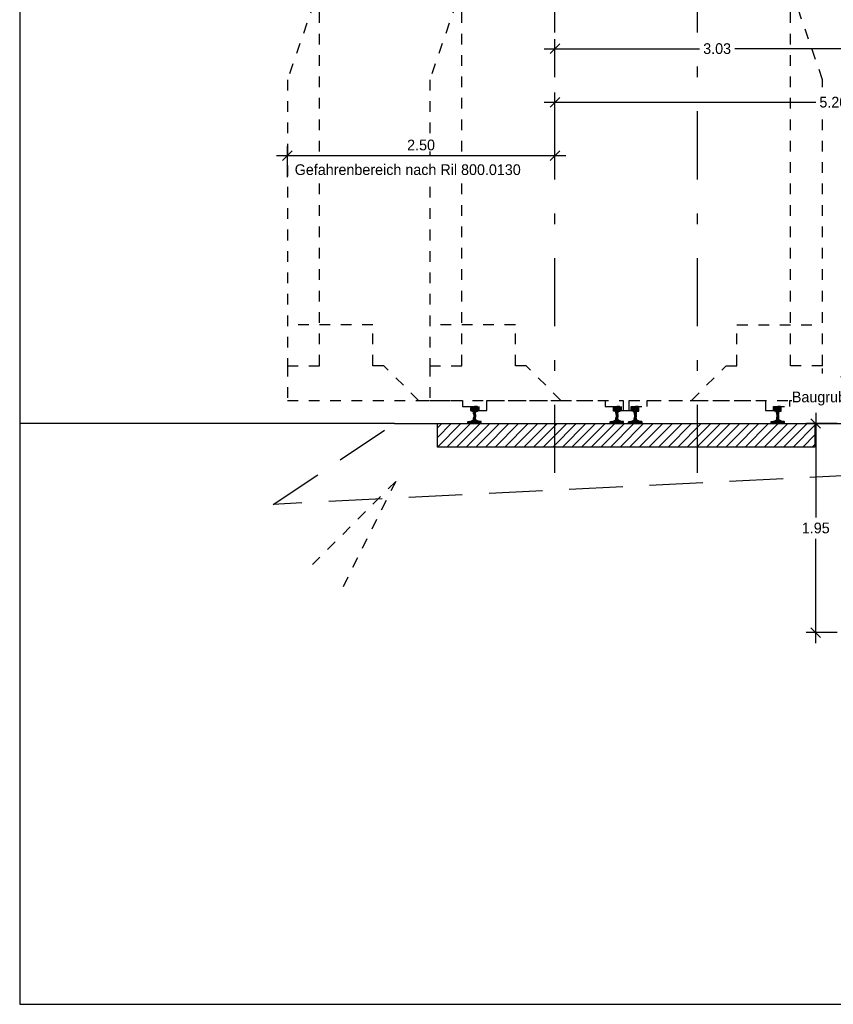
# Model space of a CAD drawing. Header units: metres. Extents: x -8 to 484, y -254 to 116.
# Tile 23 of 172: x 0 to 7.6, y 19.35 to 28.54. Entities that reach past the tile are written whole.
import ezdxf

# ---------------------------------------------------------------- set-up
doc = ezdxf.new("R2010")
doc.units = ezdxf.units.M
doc.linetypes.add('STRICHLINIE', pattern=[0.75, 0.5, -0.25])
doc.linetypes.add('STRICHPUNKT', pattern=[25.4, 12.7, -6.35, 0, -6.35])
doc.layers.add('GTU_A_Ansichtsfenster', color=6, linetype='Continuous', plot=False)
for name, color, linetype in [('GTU_A_Druckbereich', 7, 'STRICHPUNKT'), ('GTU_A_Gleisachse', 7, 'STRICHPUNKT'), ('GTU_A_Lichtraumprofil', 252, 'Continuous'), ('GTU_B', 253, 'Continuous'), ('GTU_P_Baugrube_Bemaßung', 11, 'Continuous'), ('GTU_P_Baugrube_Beschriftung', 11, 'Continuous'), ('GTU_P_Bemaßung', 1, 'Continuous'), ('GTU_P_Dritter', 191, 'Continuous'), ('GTU_P_Dritter_Bemaßung', 191, 'Continuous')]:
    doc.layers.add(name, color=color, linetype=linetype)
doc.styles.add('PROVI', font='PROVI.SHX')
doc.dimstyles.new('1zu50', dxfattribs={"dimscale": 0.5, "dimtxt": 0.2, "dimasz": 0.18, "dimexe": 0.18, "dimexo": 0.02, "dimgap": 0.09, "dimtad": 0, "dimtih": 1, "dimtoh": 1, "dimzin": 4, "dimdsep": 46, "dimtxsty": 'PROVI', "dimblk1": 'OBLIQUE', "dimblk2": 'OBLIQUE', "dimsah": 1, "dimcen": 0.3, "dimdle": 0.2, "dimclrd": 256, "dimclre": 256, "dimclrt": 256, "dimadec": 0, "dimazin": 0, "dimtfac": 1, "dimtdec": 4, "dimtofl": 0, "dimtmove": 2, "dimatfit": 3, "dimldrblk": 'NONE', "dimfxl": 0.4, "dimfxlon": 1, "dimtfill": 1, "dimtfillclr": 256, "dimtolj": 1, "dimtzin": 0, "dimlwd": -1, "dimlwe": -1, "dimarcsym": 0})

# ---------------------------------------------------------------- blocks, each defined once
blk = doc.blocks.new('Lira_250m GC mit_Ola')
at = {"layer": 'GTU_A_Lichtraumprofil', "linetype": 'ByBlock', "lineweight": -3, "ltscale": 5}
blk.add_line((-1.1245, 4.2809), (-1.3245, 4.2809), dxfattribs=at)
at = {"layer": 'GTU_A_Lichtraumprofil', "linetype": 'STRICHLINIE', "ltscale": 0.2}
for points in [[(2.26, 4.9), (2.26, 5.85), (1.86, 6.15), (0.75, 6.15), (-0.36, 6.15), (-0.76, 5.85), (-0.76, 4.9)], [(2.22, 4.9), (2.22, 5.35), (1.82, 5.65), (0.75, 5.65), (-0.32, 5.65), (-0.72, 5.35), (-0.72, 4.9)], [(0.75, 0.055), (1.3875, 0.055), (1.3875, -0.038), (1.4625, -0.038), (1.4625, 0), (1.6125, 0), (1.6125, 0.055), (2.025, 0.055), (3.25, 0.055), (3.25, 0.38), (3.25, 3.05), (2.61, 4.9), (-1.11, 4.9), (-1.75, 3.05), (-1.75, 0.38), (-1.75, 0.055), (-0.525, 0.055), (-0.1125, 0.055), (-0.1125, 0), (0.0375, 0), (0.0375, -0.038), (0.1125, -0.038), (0.1125, 0.055), (0.75, 0.055)], [(-1.75, 0.38), (-1.45, 0.38), (-1.45, 3.9172)], [(3.25, 0.38), (2.95, 0.38), (2.95, 3.9172)], [(-0.525, 0.055), (-0.85, 0.38), (-0.95, 0.38), (-0.95, 0.76), (-1.75, 0.76)], [(2.025, 0.055), (2.35, 0.38), (2.45, 0.38), (2.45, 0.76), (3.25, 0.76)]]:
    blk.add_lwpolyline(points, dxfattribs=at)
at = {"layer": 'GTU_A_Lichtraumprofil', "insert": (-1.0154, 4.2809), "char_height": 0.09, "width": 1.375291, "attachment_point": 4, "style": 'PROVI', "bg_fill": 3, "box_fill_scale": 1, "bg_fill_color": 256, "bg_fill_true_color": 13158600, "bg_fill_transparency": 0}
blk.add_mtext('Lichtraumprofil GC mit OLA v {\\L<} 200km/h\\Pnach Ril 800.0130', dxfattribs=at)
at = {"layer": 'GTU_A_Lichtraumprofil', "insert": (-0.66, 4.2462), "char_height": 0.07, "width": 0.018265, "attachment_point": 4, "style": 'PROVI'}
blk.add_mtext('e', dxfattribs=at)
blk = doc.blocks.new('S54')
at = {"color": 0}
for p, q in [((-0.0335, 0.1187), (0.0018, 0.154)), ((-0.0335, 0.1275), (-0.0071, 0.1539)), ((-0.0335, 0.1363), (-0.0164, 0.1534)), ((-0.0335, 0.14), (-0.0324, 0.1449)), ((-0.0335, 0.116), (-0.0335, 0.14)), ((-0.0332, 0.1123), (-0.0335, 0.116)), ((-0.0326, 0.1114), (-0.0332, 0.1123)), ((-0.0311, 0.1105), (-0.0326, 0.1114)), ((-0.0324, 0.1449), (-0.0315, 0.147)), ((-0.0322, 0.1112), (0.0105, 0.1539)), ((-0.0315, 0.147), (-0.0296, 0.1491)), ((-0.0153, 0.1048), (-0.0311, 0.1105)), ((-0.0296, 0.1491), (-0.0275, 0.1505)), ((-0.0275, 0.1505), (-0.0253, 0.1518)), ((-0.0259, 0.1086), (0.0187, 0.1531)), ((-0.0253, 0.1518), (-0.0243, 0.1521)), ((-0.0243, 0.1521), (-0.0209, 0.1529)), ((-0.0209, 0.1529), (-0.0171, 0.1533)), ((-0.0194, 0.1063), (0.0258, 0.1515)), ((-0.0171, 0.1533), (-0.014, 0.1536)), ((-0.0141, 0.1041), (-0.0153, 0.1048)), ((-0.0128, 0.1029), (-0.0141, 0.1041)), ((-0.014, 0.1536), (-0.0099, 0.1539)), ((-0.0134, 0.1034), (0.0309, 0.1477)), ((-0.0119, 0.1016), (-0.0128, 0.1029)), ((-0.0112, 0.1), (-0.0119, 0.1016)), ((-0.0105, 0.0968), (-0.0112, 0.1)), ((-0.0106, 0.0974), (0.0332, 0.1412)), ((-0.0101, 0.0951), (-0.0105, 0.0968)), ((-0.0092, 0.091), (-0.0101, 0.0951)), ((-0.0099, 0.1539), (-0.0058, 0.154)), ((-0.0091, 0.09), (0.0335, 0.1326)), ((-0.0083, 0.082), (0.0335, 0.1238)), ((-0.0058, 0.154), (-0.0026, 0.154)), ((-0.0026, 0.154), (0, 0.154)), ((0.0026, 0.154), (0, 0.154)), ((0.0058, 0.154), (0.0026, 0.154)), ((0.0099, 0.1539), (0.0058, 0.154)), ((0.0092, 0.091), (0.0101, 0.0951)), ((0.014, 0.1536), (0.0099, 0.1539)), ((0.0101, 0.0951), (0.0105, 0.0968)), ((0.0105, 0.0968), (0.0112, 0.1)), ((0.0112, 0.1), (0.0119, 0.1016)), ((0.0119, 0.1016), (0.0128, 0.1029)), ((0.0128, 0.1029), (0.0141, 0.1041)), ((0.0171, 0.1533), (0.014, 0.1536)), ((0.0141, 0.1041), (0.0153, 0.1048)), ((0.0153, 0.1048), (0.0311, 0.1105)), ((0.0209, 0.1529), (0.0171, 0.1533)), ((0.0243, 0.1521), (0.0209, 0.1529)), ((0.0253, 0.1518), (0.0243, 0.1521)), ((0.0275, 0.1505), (0.0253, 0.1518)), ((0.0296, 0.1491), (0.0275, 0.1505)), ((0.0279, 0.1093), (0.0335, 0.115)), ((0.0315, 0.147), (0.0296, 0.1491)), ((0.0311, 0.1105), (0.0326, 0.1114)), ((0.0324, 0.1449), (0.0315, 0.147)), ((0.0335, 0.14), (0.0324, 0.1449)), ((0.0326, 0.1114), (0.0332, 0.1123)), ((0.0332, 0.1123), (0.0335, 0.116)), ((0.0335, 0.116), (0.0335, 0.14)), ((-0.0625, 0.0013), (-0.0511, 0.0127)), ((-0.0625, 0.0099), (-0.0617, 0.0108)), ((-0.0625, 0), (-0.0625, 0.0099)), ((-0.0625, 0), (0.0625, 0)), ((-0.0617, 0.0108), (-0.0608, 0.0117)), ((-0.0608, 0.0117), (-0.0595, 0.012)), ((-0.0595, 0.012), (-0.0447, 0.0132)), ((-0.0549, 0), (-0.0403, 0.0146)), ((-0.0461, 0), (-0.0263, 0.0198)), ((-0.0447, 0.0132), (-0.0417, 0.0141)), ((-0.0417, 0.0141), (-0.0157, 0.0237)), ((-0.0372, 0.0001), (0.0088, 0.046)), ((-0.0283, 0.0001), (0.0095, 0.038)), ((-0.0195, 0.0001), (0.0111, 0.0307)), ((-0.0157, 0.0237), (-0.0137, 0.0249)), ((-0.0137, 0.0249), (-0.0124, 0.026)), ((-0.0124, 0.026), (-0.0119, 0.0274)), ((-0.0119, 0.0274), (-0.0109, 0.0313)), ((-0.0109, 0.0313), (-0.0096, 0.0378)), ((-0.0106, 0.0001), (0.014, 0.0247)), ((-0.0099, 0.0362), (0.008, 0.0541)), ((-0.0096, 0.0378), (-0.0088, 0.0461)), ((-0.0085, 0.0854), (-0.0092, 0.091)), ((-0.0088, 0.0462), (0.008, 0.0629)), ((-0.0088, 0.0461), (-0.008, 0.0528)), ((-0.008, 0.0786), (-0.0085, 0.0854)), ((-0.008, 0.0735), (0.0092, 0.0906)), ((-0.008, 0.0646), (0.0082, 0.0808)), ((-0.008, 0.0786), (-0.008, 0.0528)), ((-0.008, 0.0558), (0.008, 0.0718)), ((-0.0018, 0.0001), (0.0201, 0.022)), ((0.0071, 0.0001), (0.0266, 0.0197)), ((0.008, 0.0786), (0.0085, 0.0854)), ((0.008, 0.0786), (0.008, 0.0528)), ((0.0088, 0.0461), (0.008, 0.0528)), ((0.0085, 0.0854), (0.0092, 0.091)), ((0.0096, 0.0378), (0.0088, 0.0461)), ((0.0109, 0.0313), (0.0096, 0.0378)), ((0.0119, 0.0274), (0.0109, 0.0313)), ((0.0124, 0.026), (0.0119, 0.0274)), ((0.0137, 0.0249), (0.0124, 0.026)), ((0.0157, 0.0237), (0.0137, 0.0249)), ((0.0417, 0.0141), (0.0157, 0.0237)), ((0.0159, 0.0001), (0.0331, 0.0173)), ((0.0247, 0.0001), (0.0395, 0.0149)), ((0.0335, 0.0001), (0.0462, 0.0127)), ((0.0447, 0.0132), (0.0417, 0.0141)), ((0.0424, 0.0001), (0.0543, 0.012)), ((0.0595, 0.012), (0.0447, 0.0132)), ((0.0608, 0.0117), (0.0595, 0.012)), ((0.06, 0), (0.0625, 0.0025)), ((0.0617, 0.0108), (0.0608, 0.0117)), ((0.0625, 0.0099), (0.0617, 0.0108)), ((0.0618, 0.0107), (0.0618, 0.0107)), ((0.0625, 0), (0.0625, 0.0099))]:
    blk.add_line(p, q, dxfattribs=at)
blk = doc.blocks.new('_OBLIQUE')
at = {"color": 0, "linetype": 'ByBlock'}
blk.add_line((-0.5, -0.5), (0.5, 0.5), dxfattribs=at)
blk = doc.blocks.new('*D144')
at = {"layer": 'Defpoints', "color": 0, "linetype": 'Continuous'}
for p in [(2.5002, 27.2732), (2.5002, 24.9883), (5.0002, 24.9883)]:
    blk.add_point(p, dxfattribs=at)
at = {"layer": 'GTU_P_Dritter_Bemaßung'}
for p, q in [((2.5002, 27.0732), (2.5002, 27.3632)), ((5.0002, 27.0732), (5.0002, 27.3632)), ((5.1002, 27.2732), (2.4002, 27.2732))]:
    blk.add_line(p, q, dxfattribs=at)
at = {"layer": 'GTU_P_Dritter_Bemaßung', "linetype": 'Continuous', "xscale": 0.09, "yscale": 0.09, "zscale": 0.09, "rotation": 180}
blk.add_blockref('_OBLIQUE', (2.5002, 27.2732), dxfattribs=at)
at = {"layer": 'GTU_P_Dritter_Bemaßung', "linetype": 'Continuous', "xscale": 0.09, "yscale": 0.09, "zscale": 0.09}
blk.add_blockref('_OBLIQUE', (5.0002, 27.2732), dxfattribs=at)
at = {"layer": 'GTU_P_Dritter_Bemaßung', "linetype": 'Continuous', "insert": (3.7492, 27.3732), "char_height": 0.1, "attachment_point": 5, "style": 'PROVI', "bg_fill": 3, "box_fill_scale": 1.1, "bg_fill_color": 256, "bg_fill_true_color": 13158600, "bg_fill_transparency": 0}
blk.add_mtext('\\A1;2.50', dxfattribs=at)
blk = doc.blocks.new('_None')
blk = doc.blocks.new('*D145')
at = {"layer": 'Defpoints', "color": 0, "linetype": 'Continuous'}
for p in [(10.2, 27.7732), (5, 24.7732), (10.2, 24.7312)]:
    blk.add_point(p, dxfattribs=at)
at = {"layer": 'GTU_P_Dritter_Bemaßung', "linetype": 'Continuous'}
for p, q in [((5, 27.5732), (5, 27.8632)), ((10.2, 27.5732), (10.2, 27.8632)), ((4.9, 27.7732), (7.4369, 27.7732)), ((10.3, 27.7732), (7.7632, 27.7732))]:
    blk.add_line(p, q, dxfattribs=at)
at = {"layer": 'GTU_P_Dritter_Bemaßung', "linetype": 'Continuous', "xscale": 0.09, "yscale": 0.09, "zscale": 0.09, "rotation": 180}
blk.add_blockref('_OBLIQUE', (5, 27.7732), dxfattribs=at)
at = {"layer": 'GTU_P_Dritter_Bemaßung', "linetype": 'Continuous', "xscale": 0.09, "yscale": 0.09, "zscale": 0.09}
blk.add_blockref('_OBLIQUE', (10.2, 27.7732), dxfattribs=at)
at = {"layer": 'GTU_P_Dritter_Bemaßung', "linetype": 'Continuous', "insert": (7.6, 27.7732), "char_height": 0.1, "attachment_point": 5, "style": 'PROVI', "bg_fill": 3, "box_fill_scale": 1.1, "bg_fill_color": 256, "bg_fill_true_color": 13158600, "bg_fill_transparency": 0}
blk.add_mtext('\\A1;5.20', dxfattribs=at)
blk = doc.blocks.new('*D146')
at = {"layer": 'Defpoints', "color": 0, "linetype": 'Continuous'}
for p in [(8.03, 28.2732), (5, 24.7732), (8.03, 24.7732)]:
    blk.add_point(p, dxfattribs=at)
at = {"layer": 'GTU_P_Bemaßung', "linetype": 'Continuous'}
for p, q in [((5, 28.0732), (5, 28.3632)), ((8.03, 28.0732), (8.03, 28.3632)), ((4.9, 28.2732), (6.35, 28.2732)), ((8.13, 28.2732), (6.6801, 28.2732))]:
    blk.add_line(p, q, dxfattribs=at)
at = {"layer": 'GTU_P_Bemaßung', "linetype": 'Continuous', "xscale": 0.09, "yscale": 0.09, "zscale": 0.09, "rotation": 180}
blk.add_blockref('_OBLIQUE', (5, 28.2732), dxfattribs=at)
at = {"layer": 'GTU_P_Bemaßung', "linetype": 'Continuous', "xscale": 0.09, "yscale": 0.09, "zscale": 0.09}
blk.add_blockref('_OBLIQUE', (8.03, 28.2732), dxfattribs=at)
at = {"layer": 'GTU_P_Bemaßung', "linetype": 'Continuous', "insert": (6.515, 28.2732), "char_height": 0.1, "attachment_point": 5, "style": 'PROVI', "bg_fill": 3, "box_fill_scale": 1.1, "bg_fill_color": 256, "bg_fill_true_color": 13158600, "bg_fill_transparency": 0}
blk.add_mtext('\\A1;3.03', dxfattribs=at)
blk = doc.blocks.new('*D221')
at = {"layer": 'Defpoints', "color": 0, "linetype": 'Continuous'}
for p in [(7.88, 24.7732), (7.4361, 22.8207), (7.88, 22.8207)]:
    blk.add_point(p, dxfattribs=at)
at = {"layer": 'GTU_P_Baugrube_Bemaßung', "linetype": 'Continuous'}
for p, q in [((7.4361, 24.8732), (7.4361, 23.8965)), ((7.6361, 24.7732), (7.3461, 24.7732)), ((7.4361, 22.7207), (7.4361, 23.6974)), ((7.6361, 22.8207), (7.3461, 22.8207))]:
    blk.add_line(p, q, dxfattribs=at)
at = {"layer": 'GTU_P_Baugrube_Bemaßung', "linetype": 'Continuous', "xscale": 0.09, "yscale": 0.09, "zscale": 0.09}
for p, rotation in [((7.4361, 24.7732), 90), ((7.4361, 22.8207), 270)]:
    blk.add_blockref('_OBLIQUE', p, dxfattribs=dict(at, rotation=rotation))
at = {"layer": 'GTU_P_Baugrube_Bemaßung', "linetype": 'Continuous', "insert": (7.4361, 23.797), "char_height": 0.1, "attachment_point": 5, "style": 'PROVI', "bg_fill": 3, "box_fill_scale": 1.1, "bg_fill_color": 256, "bg_fill_true_color": 13158600, "bg_fill_transparency": 0}
blk.add_mtext('\\A1;1.95', dxfattribs=at)

msp = doc.modelspace()

# ---------------------------------------------------------------- hatches: boundary and pattern name
at = {"layer": 'GTU_P_Dritter'}
h = msp.add_hatch(dxfattribs=at)
h.set_pattern_fill('ANSI31', color=256, scale=0.02, style=0)
h.set_pattern_definition([(45, (-9.96015, -38.7), (-0.04490128, 0.04490128), [])])
h.paths.add_polyline_path([(7.4279, 24.7732), (3.9022, 24.7732), (3.9022, 24.5532), (7.4279, 24.5532)])

# ---------------------------------------------------------------- linework, layer by layer
at = {"layer": 'GTU_A_Druckbereich', "linetype": 'STRICHLINIE', "ltscale": 0.2}
for q in [(2.6638, 23.3847), (2.9757, 23.1599)]:
    msp.add_line((3.5123, 24.2332), q, dxfattribs=at)
at = {"layer": 'GTU_B', "linetype": 'Continuous'}
msp.add_line((3.5022, 24.7732), (0, 24.7732), dxfattribs=at)
at = {"layer": 'GTU_P_Dritter', "linetype": 'STRICHLINIE'}
msp.add_lwpolyline([(7.88, 24.2932), (2.3687, 24.0176), (3.5022, 24.7732), (7.8279, 24.7732), (7.8279, 24.7732), (7.88, 24.7385)], dxfattribs=at)
at = {"layer": 'GTU_P_Dritter', "linetype": 'Continuous', "flags": 128}
msp.add_lwpolyline([(3.9022, 24.7732), (7.4279, 24.7732), (7.4279, 24.5532), (3.9022, 24.5532)], close=True, dxfattribs=at)

# ---------------------------------------------------------------- block references
at = {"layer": 'GTU_A_Lichtraumprofil'}
msp.add_blockref('Lira_250m GC mit_Ola', (4.2502, 24.9333), dxfattribs=at)

# ---------------------------------------------------------------- next in the draw order: block references
msp.add_blockref('Lira_250m GC mit_Ola', (5.5802, 24.9333), dxfattribs=at)

# ---------------------------------------------------------------- next in the draw order: linework, layer by layer
at = {"layer": 'GTU_A_Ansichtsfenster', "linetype": 'Continuous', "flags": 128}
msp.add_lwpolyline([(0, 19.35), (28.5, 19.35), (28.5, 33.7), (0, 33.7)], close=True, dxfattribs=at)
at = {"layer": 'GTU_A_Gleisachse', "color": 7, "ltscale": 0.05}
for p, q in [((5, 24.3132), (5, 30.3132)), ((6.33, 24.3132), (6.33, 30.3132))]:
    msp.add_line(p, q, dxfattribs=at)

# ---------------------------------------------------------------- next in the draw order: block references
at = {"layer": 'GTU_P_Dritter', "rotation": 359.9999999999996}
for p in [(4.249, 24.7792), (5.579, 24.7792), (5.751, 24.7792), (7.081, 24.7792)]:
    msp.add_blockref('S54', p, dxfattribs=at)

# ---------------------------------------------------------------- next in the draw order: texts
at = {"layer": 'GTU_P_Dritter_Bemaßung', "insert": (2.5692, 27.1935), "char_height": 0.1, "attachment_point": 1, "line_spacing_factor": 0.9, "style": 'PROVI', "bg_fill": 3, "box_fill_scale": 1.5, "bg_fill_color": 1, "bg_fill_transparency": 0}
msp.add_mtext('Gefahrenbereich nach Ril 800.0130', dxfattribs=at)

# ---------------------------------------------------------------- next in the draw order: dimensions: what is measured, and where the dimension line sits
at = {"layer": 'GTU_P_Dritter_Bemaßung'}
dim = msp.add_linear_dim(base=(2.5002, 27.2732), p1=(5.0002, 24.9883), p2=(2.5002, 24.9883), dimstyle='1zu50', override={"dimclrd": 256, "dimclre": 256, "dimclrt": 256}, dxfattribs=at)
dim.commit()
dim.dimension.update_dxf_attribs({"geometry": '*D144', "text_midpoint": (3.7492, 27.3732), "dimtype": 160})

# ---------------------------------------------------------------- next in the draw order: dimensions: what is measured, and where the dimension line sits
at = {"layer": 'GTU_P_Dritter_Bemaßung', "linetype": 'Continuous'}
dim = msp.add_linear_dim(base=(10.2, 27.7732), p1=(5, 24.7732), p2=(10.2, 24.7312), dimstyle='1zu50', dxfattribs=at)
dim.commit()
dim.dimension.update_dxf_attribs({"geometry": '*D145', "text_midpoint": (7.6, 27.7732)})

# ---------------------------------------------------------------- next in the draw order: dimensions: what is measured, and where the dimension line sits
at = {"layer": 'GTU_P_Bemaßung', "linetype": 'Continuous'}
dim = msp.add_linear_dim(base=(8.03, 28.2732), p1=(5, 24.7732), p2=(8.03, 24.7732), dimstyle='1zu50', dxfattribs=at)
dim.commit()
dim.dimension.update_dxf_attribs({"geometry": '*D146', "text_midpoint": (6.515, 28.2732)})

# ---------------------------------------------------------------- next in the draw order: texts
at = {"layer": 'GTU_P_Baugrube_Beschriftung', "insert": (7.83, 24.9409), "char_height": 0.1, "attachment_point": 8, "style": 'PROVI', "bg_fill": 3, "box_fill_scale": 1, "bg_fill_color": 256, "bg_fill_true_color": 13158600, "bg_fill_transparency": 0}
msp.add_mtext('temp.\\PBaugrubensicherung', dxfattribs=at)

# ---------------------------------------------------------------- next in the draw order: dimensions: what is measured, and where the dimension line sits
at = {"layer": 'GTU_P_Baugrube_Bemaßung', "linetype": 'Continuous'}
dim = msp.add_linear_dim(base=(7.4361, 22.8207), p1=(7.88, 24.7732), p2=(7.88, 22.8207), angle=90, dimstyle='1zu50', dxfattribs=at)
dim.commit()
dim.dimension.update_dxf_attribs({"geometry": '*D221', "text_midpoint": (7.4361, 23.797)})

doc.saveas('drawing.dxf')
